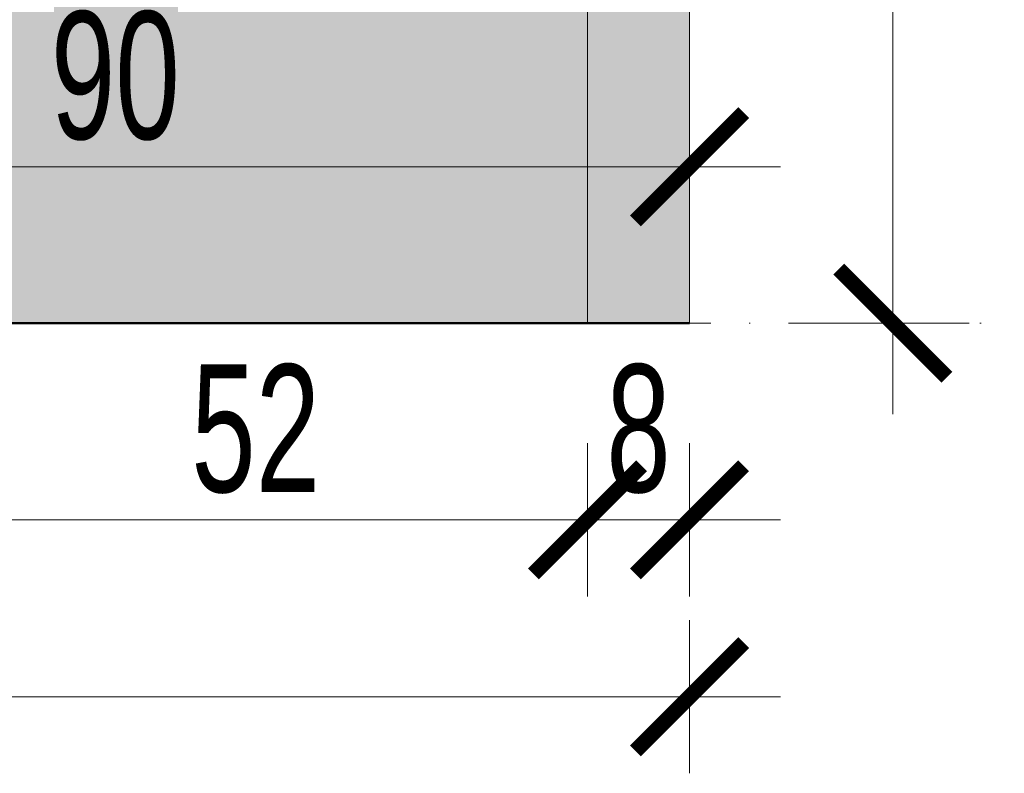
# Model space of a CAD drawing. Header units: millimetres. Extents: x -6792 to 22441, y -13430 to 4653.
# Tile 4 of 256: x -6030 to -5953, y -8196 to -8137. Entities that reach past the tile are written whole.
import ezdxf

# ---------------------------------------------------------------- set-up
doc = ezdxf.new("R2010")
doc.units = ezdxf.units.MM
doc.linetypes.add('ACAD_ISO10W100', pattern=[18, 12, -3, 0, -3])
for name, color, linetype, lineweight in [('_A_KOLORYSTYKA ŚCIAN', 40, 'Continuous', 5), ('_A_OPIS', 253, 'Continuous', 9), ('_A_ROZWINIĘCIA_RYSUNEK ŚCIAN', 252, 'Continuous', 15), ('_A_ROZWINIĘCIA_WYMIARY', 252, 'Continuous', 15), ('_A_WIDOK', 163, 'Continuous', 13), ('_A_ŚCIANY PROJEKTOWANE', 150, 'Continuous', 50)]:
    doc.layers.add(name, color=color, linetype=linetype, lineweight=lineweight)
doc.styles.add('DIM', font='arial.ttf', dxfattribs={"width": 0.65})
doc.dimstyles.new('BP_EU_25-50', dxfattribs={"dimtxt": 10, "dimasz": 0.8, "dimexe": 0.75, "dimexo": 1, "dimgap": 2, "dimtad": 1, "dimdec": 0, "dimzin": 9, "dimdsep": 46, "dimtxsty": 'DIM', "dimblk": 'ARCH_1', "dimcen": 0, "dimdle": 50, "dimse1": 1, "dimse2": 1, "dimclrd": 256, "dimclre": 256, "dimclrt": 256, "dimadec": 0, "dimazin": 2, "dimtfac": 1, "dimtdec": 0, "dimtix": 1, "dimtmove": 2, "dimatfit": 0, "dimfxl": 0.75, "dimtolj": 1, "dimtzin": 0, "dimlwd": 15, "dimlwe": -1, "dimarcsym": 0})

# ---------------------------------------------------------------- blocks, each defined once
blk = doc.blocks.new('ARCH_1')
for p, q in [((1.13686837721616e-13, 7.499999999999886), (1.13686837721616e-13, -7.500000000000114)), ((8.920242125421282, -1.13686837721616e-13), (-8.920242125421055, -1.13686837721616e-13))]:
    blk.add_line(p, q)
at = {"const_width": 1.5}
blk.add_lwpolyline([(5.303300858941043, 5.303300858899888), (-5.303300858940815, -5.303300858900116)], dxfattribs=at)
blk = doc.blocks.new('*D1808')
at = {"layer": '_A_ROZWINIĘCIA_WYMIARY', "lineweight": 15, "transparency": 16777216}
blk.add_line((-6066.394618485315, -8148.214046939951), (-5977.994618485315, -8148.214046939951), dxfattribs=at)
at = {"layer": 'Defpoints', "color": 0, "transparency": 16777216}
for p in [(-6067.194618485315, -8127.458835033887), (-5977.194618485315, -8127.458835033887), (-5977.194618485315, -8148.214046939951)]:
    blk.add_point(p, dxfattribs=at)
at = {"layer": '_A_ROZWINIĘCIA_WYMIARY', "lineweight": 15, "transparency": 16777216, "xscale": 0.8, "yscale": 0.8, "zscale": 0.8, "rotation": 180}
blk.add_blockref('ARCH_1', (-6067.194618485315, -8148.214046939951), dxfattribs=at)
at = {"layer": '_A_ROZWINIĘCIA_WYMIARY', "lineweight": 15, "transparency": 16777216, "xscale": 0.8, "yscale": 0.8, "zscale": 0.8}
blk.add_blockref('ARCH_1', (-5977.194618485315, -8148.214046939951), dxfattribs=at)
at = {"layer": '_A_ROZWINIĘCIA_WYMIARY', "transparency": 16777216, "insert": (-6022.194618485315, -8141.108317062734), "char_height": 10, "attachment_point": 5, "style": 'DIM'}
blk.add_mtext('\\A1;90', dxfattribs=at)
blk = doc.blocks.new('*D1845')
at = {"layer": '_A_ROZWINIĘCIA_WYMIARY', "lineweight": 15, "transparency": 16777216}
blk.add_line((-5961.26616294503, -8061.269850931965), (-5961.26616294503, -8159.669850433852), dxfattribs=at)
at = {"layer": 'Defpoints', "color": 0, "transparency": 16777216}
for p in [(-5985.194618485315, -8060.469850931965), (-5977.194617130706, -8160.469850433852), (-5961.26616294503, -8160.469850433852)]:
    blk.add_point(p, dxfattribs=at)
at = {"layer": '_A_ROZWINIĘCIA_WYMIARY', "lineweight": 15, "transparency": 16777216, "xscale": 0.8, "yscale": 0.8, "zscale": 0.8}
for p, rotation in [((-5961.26616294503, -8060.469850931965), 90), ((-5961.26616294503, -8160.469850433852), 270)]:
    blk.add_blockref('ARCH_1', p, dxfattribs=dict(at, rotation=rotation))
at = {"layer": '_A_ROZWINIĘCIA_WYMIARY', "transparency": 16777216, "insert": (-5968.371892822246, -8110.46985068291), "char_height": 10, "attachment_point": 5, "rotation": 90, "style": 'DIM'}
blk.add_mtext('\\A1;100', dxfattribs=at)
blk = doc.blocks.new('*D1846')
at = {"layer": '_A_ROZWINIĘCIA_WYMIARY', "lineweight": 15, "transparency": 16777216}
for p, q in [((-5985.994618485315, -8175.877664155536), (-5986.794618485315, -8175.877664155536)), ((-5977.194618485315, -8175.877664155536), (-5985.194618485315, -8175.877664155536)), ((-5976.394618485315, -8175.877664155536), (-5975.594618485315, -8175.877664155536))]:
    blk.add_line(p, q, dxfattribs=at)
at = {"layer": 'Defpoints', "color": 0, "transparency": 16777216}
for p in [(-5985.194618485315, -8160.469850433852), (-5977.194618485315, -8160.469850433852), (-5985.194618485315, -8175.877664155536)]:
    blk.add_point(p, dxfattribs=at)
at = {"layer": '_A_ROZWINIĘCIA_WYMIARY', "lineweight": 15, "transparency": 16777216, "xscale": 0.8, "yscale": 0.8, "zscale": 0.8}
blk.add_blockref('ARCH_1', (-5985.194618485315, -8175.877664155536), dxfattribs=at)
at = {"layer": '_A_ROZWINIĘCIA_WYMIARY', "lineweight": 15, "transparency": 16777216, "xscale": 0.8, "yscale": 0.8, "zscale": 0.8, "rotation": 180}
blk.add_blockref('ARCH_1', (-5977.194618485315, -8175.877664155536), dxfattribs=at)
at = {"layer": '_A_ROZWINIĘCIA_WYMIARY', "transparency": 16777216, "insert": (-5981.194618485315, -8168.771934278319), "char_height": 10, "attachment_point": 5, "style": 'DIM'}
blk.add_mtext('\\A1;8', dxfattribs=at)
blk = doc.blocks.new('*D1847')
at = {"layer": '_A_ROZWINIĘCIA_WYMIARY', "lineweight": 15, "transparency": 16777216}
blk.add_line((-5985.994618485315, -8175.877664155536), (-6036.394618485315, -8175.877664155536), dxfattribs=at)
at = {"layer": 'Defpoints', "color": 0, "transparency": 16777216}
for p in [(-6037.194618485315, -8160.469850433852), (-5985.194618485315, -8160.469850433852), (-6037.194618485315, -8175.877664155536)]:
    blk.add_point(p, dxfattribs=at)
at = {"layer": '_A_ROZWINIĘCIA_WYMIARY', "lineweight": 15, "transparency": 16777216, "xscale": 0.8, "yscale": 0.8, "zscale": 0.8, "rotation": 180}
blk.add_blockref('ARCH_1', (-6037.194618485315, -8175.877664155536), dxfattribs=at)
at = {"layer": '_A_ROZWINIĘCIA_WYMIARY', "lineweight": 15, "transparency": 16777216, "xscale": 0.8, "yscale": 0.8, "zscale": 0.8}
blk.add_blockref('ARCH_1', (-5985.194618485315, -8175.877664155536), dxfattribs=at)
at = {"layer": '_A_ROZWINIĘCIA_WYMIARY', "transparency": 16777216, "insert": (-6011.194618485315, -8168.771934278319), "char_height": 10, "attachment_point": 5, "style": 'DIM'}
blk.add_mtext('\\A1;52', dxfattribs=at)
blk = doc.blocks.new('*D1786')
at = {"layer": '_A_ROZWINIĘCIA_WYMIARY', "lineweight": 15, "transparency": 16777216}
blk.add_line((-5977.994618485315, -8189.739876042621), (-6276.394618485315, -8189.739876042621), dxfattribs=at)
at = {"layer": 'Defpoints', "color": 0, "transparency": 16777216}
for p in [(-6277.194618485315, -8160.469850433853), (-5977.194618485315, -8160.469850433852), (-6277.194618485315, -8189.739876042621)]:
    blk.add_point(p, dxfattribs=at)
at = {"layer": '_A_ROZWINIĘCIA_WYMIARY', "lineweight": 15, "transparency": 16777216, "xscale": 0.8, "yscale": 0.8, "zscale": 0.8, "rotation": 180}
blk.add_blockref('ARCH_1', (-6277.194618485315, -8189.739876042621), dxfattribs=at)
at = {"layer": '_A_ROZWINIĘCIA_WYMIARY', "lineweight": 15, "transparency": 16777216, "xscale": 0.8, "yscale": 0.8, "zscale": 0.8}
blk.add_blockref('ARCH_1', (-5977.194618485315, -8189.739876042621), dxfattribs=at)
at = {"layer": '_A_ROZWINIĘCIA_WYMIARY', "transparency": 16777216, "insert": (-6127.194618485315, -8182.630735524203), "char_height": 10, "attachment_point": 5, "style": 'DIM'}
blk.add_mtext('\\A1;300', dxfattribs=at)

msp = doc.modelspace()

# ---------------------------------------------------------------- hatches: boundary and pattern name
at = {"layer": '_A_KOLORYSTYKA ŚCIAN'}
msp.add_hatch(color=251, dxfattribs=at).paths.add_polyline_path([(-5977.194618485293, -7940.469850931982), (-5977.194618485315, -8160.469850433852), (-5985.194618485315, -8160.469850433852), (-5985.194618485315, -7940.469850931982)])
at = {"layer": '_A_ROZWINIĘCIA_RYSUNEK ŚCIAN', "true_color": 0xddccbb}
h = msp.add_hatch(color=254, dxfattribs=at)
h.dxf.hatch_style = 1
h.paths.add_polyline_path([(-6277.194618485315, -7940.469850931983), (-5985.194618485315, -7940.469850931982), (-5985.194618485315, -8160.469850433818), (-6277.194618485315, -8160.469850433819)])

# ---------------------------------------------------------------- linework, layer by layer
at = {"layer": '_A_OPIS', "linetype": 'ACAD_ISO10W100'}
msp.add_lwpolyline([(-6313.331090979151, -8160.469850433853), (-5889.194618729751, -8160.469850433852)], dxfattribs=at)
at = {"layer": '_A_ROZWINIĘCIA_RYSUNEK ŚCIAN'}
for points in [[(-6037.194618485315, -8060.469850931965), (-6037.194618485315, -8160.469850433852), (-5985.194618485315, -8160.469850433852), (-5985.194618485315, -8060.469850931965)], [(-5977.194618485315, -8067.969947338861), (-5977.194618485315, -8160.469850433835), (-5985.194618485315, -8160.469850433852), (-5985.194618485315, -8067.969947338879)]]:
    msp.add_lwpolyline(points, close=True, dxfattribs=at)
at = {"layer": '_A_WIDOK'}
msp.add_lwpolyline([(-5977.194618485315, -7940.469850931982), (-5977.194618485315, -8160.469850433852)], dxfattribs=at)
at = {"layer": '_A_ŚCIANY PROJEKTOWANE'}
msp.add_lwpolyline([(-5977.194618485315, -8160.469850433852), (-6277.194618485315, -8160.469850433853)], dxfattribs=at)

# ---------------------------------------------------------------- dimensions: what is measured, and where the dimension line sits
at = {"layer": '_A_ROZWINIĘCIA_WYMIARY', "color": 3}
for base, p1, p2, angle, picture, middle in [((-5961.26616294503, -8160.469850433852), (-5985.194618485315, -8060.469850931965), (-5977.194617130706, -8160.469850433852), 270, '*D1845', (-5968.371892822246, -8110.46985068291)), ((-6277.194618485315, -8189.739876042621), (-5977.194618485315, -8160.469850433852), (-6277.194618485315, -8160.469850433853), 180, '*D1786', (-6127.194618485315, -8182.630735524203)), ((-6037.194618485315, -8175.877664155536), (-5985.194618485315, -8160.469850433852), (-6037.194618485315, -8160.469850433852), 180, '*D1847', (-6011.194618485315, -8168.771934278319)), ((-5985.194618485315, -8175.877664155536), (-5977.194618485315, -8160.469850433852), (-5985.194618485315, -8160.469850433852), 180, '*D1846', (-5981.194618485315, -8168.771934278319))]:
    dim = msp.add_linear_dim(base=base, p1=p1, p2=p2, angle=angle, dimstyle='BP_EU_25-50', dxfattribs=at)
    dim.commit()
    dim.dimension.update_dxf_attribs({"geometry": picture, "text_midpoint": middle})
at = {"layer": '_A_ROZWINIĘCIA_WYMIARY'}
dim = msp.add_linear_dim(base=(-5977.194618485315, -8148.214046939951), p1=(-6067.194618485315, -8127.458835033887), p2=(-5977.194618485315, -8127.458835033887), angle=180, dimstyle='BP_EU_25-50', dxfattribs=at)
dim.commit()
dim.dimension.update_dxf_attribs({"geometry": '*D1808', "text_midpoint": (-6022.194618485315, -8141.108317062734)})

doc.saveas('drawing.dxf')
